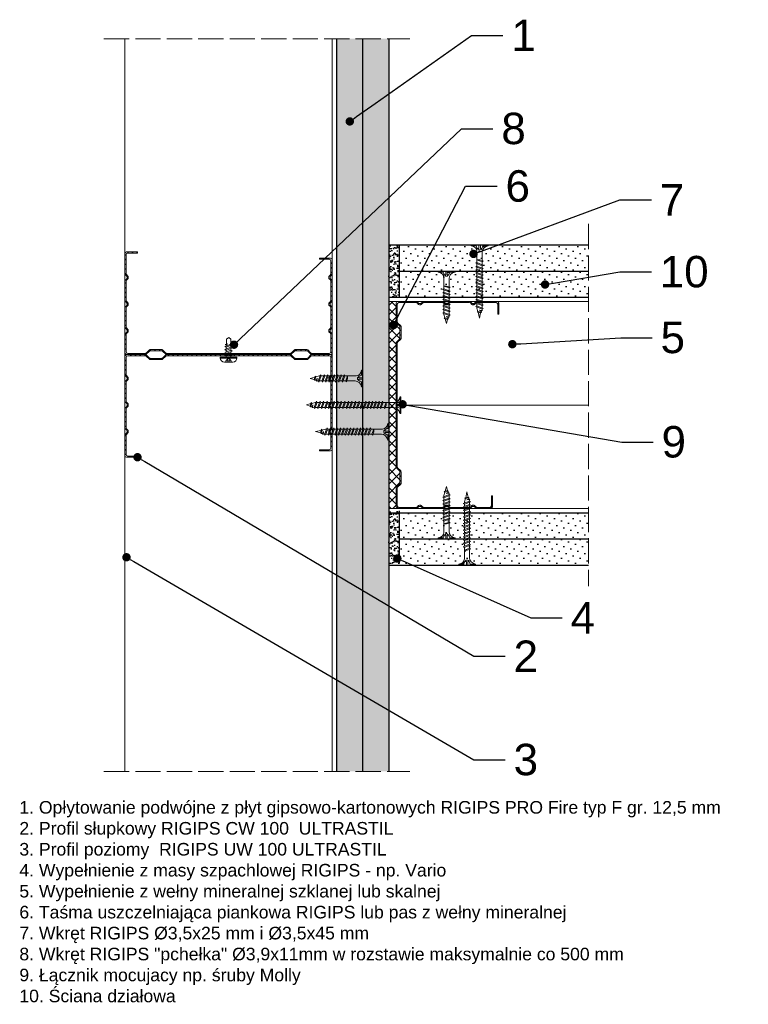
# Model space of a CAD drawing. Header units: millimetres. Extents: x 1074 to 3101, y -548 to 1635.
# Tile 15 of 16: x 2753 to 3101, y 330 to 800. Entities that reach past the tile are written whole.
import ezdxf
from ezdxf import colors
from ezdxf.entities.mleader import LeaderData, LeaderLine
from ezdxf.math import Vec2, Vec3

# ---------------------------------------------------------------- set-up
doc = ezdxf.new("R2010")
doc.units = ezdxf.units.MM
doc.linetypes.add('ACAD_ISO02W100', pattern=[15, 12, -3])
for name, color, linetype, lineweight in [('_ISOVER WELNA', 7, 'BATTING', 9), ('_RIGIPS AKCESORIA', 7, 'Continuous', 18), ('_RIGIPS G-K', 7, 'Continuous', 25), ('_RIGIPS PROFIL', 7, 'Continuous', 18), ('KRESKOWANIE', 7, 'Continuous', 9), ('PRZERYWANA', 7, 'ACAD_ISO02W100', 9)]:
    doc.layers.add(name, color=color, linetype=linetype, lineweight=lineweight)
doc.styles.get("Standard").update_dxf_attribs({"font": 'arial.ttf'})
doc.linetypes.add('BATTING', pattern='A,0.00254,-2.54,[134,ltypeshp.shx,S=2.54,R=0,X=-2.54,Y=0],-5.08,[134,ltypeshp.shx,S=2.54,R=180,X=2.54,Y=0],-2.54', length=10.16254)
pattern_1 = [(45, (633.9137, -424.0486), (-1.122532, 3.367596), [0, -3.175])]
pattern_2 = [(45, (633.9137, -423.1486), (-1.122532, 3.367596), [0, -3.175])]
pattern_3 = [(45, (633.9137, -424.9486), (-1.122532, 3.367596), [0, -3.175])]

# ---------------------------------------------------------------- blocks, each defined once
blk = doc.blocks.new('TN 25')
at = {"layer": '_RIGIPS AKCESORIA'}
for p, q in [((0, -0.84), (0, 7.16)), ((0, 7.16), (0.46, 7.16)), ((0.46, 4.78), (0, 4.78)), ((0.46, 7.16), (0.46, 4.78)), ((8.47, 4.46), (8.79, 5)), ((8.79, 5), (9.93, 2.01)), ((10.1, 4.46), (10.41, 5)), ((10.41, 5), (11.56, 2.01)), ((11.67, 4.46), (11.99, 5)), ((11.99, 5), (13.14, 2.01)), ((13.21, 4.46), (13.52, 5)), ((13.52, 5), (14.67, 2.01)), ((14.8, 4.46), (15.12, 5)), ((15.12, 5), (16.26, 2.01)), ((16.42, 4.46), (16.73, 5)), ((16.73, 5), (17.88, 2.01)), ((17.99, 4.46), (18.31, 5)), ((18.31, 5), (19.45, 2.01)), ((19.68, 4.46), (20, 5)), ((20, 5), (21.14, 2.01)), ((0, 3.5), (1.77, 3.5)), ((0, 2.83), (1.77, 2.83)), ((0.46, 1.64), (0, 1.64)), ((0.46, -0.84), (0.46, 1.64)), ((1.77, 3.5), (1.77, 4.2)), ((1.77, 2.83), (1.77, 2.18)), ((3.02, 4.46), (8.47, 4.46)), ((7.49, 2.01), (3.55, 2.01)), ((7.12, 4.46), (7.12, 3.18)), ((8.03, 2.01), (7.12, 4.46)), ((7.12, 3.18), (7.65, 1.53)), ((7.65, 1.53), (8.03, 2.01)), ((9.41, 2.01), (8.03, 2.01)), ((9.61, 1.51), (8.47, 4.46)), ((9, 4.46), (10.1, 4.46)), ((9.93, 2.01), (9.61, 1.51)), ((11.04, 2.01), (9.93, 2.01)), ((11.23, 1.51), (10.1, 4.46)), ((10.62, 4.46), (11.67, 4.46)), ((11.56, 2.01), (11.23, 1.51)), ((12.61, 2.01), (11.56, 2.01)), ((12.81, 1.51), (11.67, 4.46)), ((12.2, 4.46), (13.21, 4.46)), ((13.14, 2.01), (12.81, 1.51)), ((14.15, 2.01), (13.14, 2.01)), ((14.34, 1.51), (13.21, 4.46)), ((13.73, 4.46), (14.8, 4.46)), ((14.67, 2.01), (14.34, 1.51)), ((15.74, 2.01), (14.67, 2.01)), ((15.94, 1.51), (14.8, 4.46)), ((15.33, 4.46), (16.42, 4.46)), ((16.26, 2.01), (15.94, 1.51)), ((17.36, 2.01), (16.26, 2.01)), ((17.55, 1.51), (16.42, 4.46)), ((16.94, 4.46), (17.99, 4.46)), ((17.88, 2.01), (17.55, 1.51)), ((18.93, 2.01), (17.88, 2.01)), ((19.13, 1.51), (17.99, 4.46)), ((18.52, 4.46), (19.68, 4.46)), ((19.45, 2.01), (19.13, 1.51)), ((19.45, 2.01), (20.62, 2.01)), ((20.82, 1.51), (19.68, 4.46)), ((20.21, 4.46), (20.7, 4.46)), ((20.7, 4.46), (22.28, 3.98)), ((21.14, 2.01), (20.82, 1.51)), ((21.14, 2.01), (21.81, 2.12)), ((21.85, 1.83), (21.67, 3.28)), ((21.67, 3.28), (22.14, 2.4)), ((22.14, 2.4), (21.85, 1.83)), ((22.7, 2.36), (22.14, 2.4)), ((22.28, 3.98), (22.56, 4.37)), ((22.7, 2.36), (22.28, 3.98)), ((22.56, 4.37), (23.03, 2.71)), ((23.03, 2.71), (22.7, 2.36)), ((22.71, 3.85), (25, 3.24)), ((25, 3.24), (23.03, 2.71)), ((0, -0.84), (0.46, -0.84))]:
    blk.add_line(p, q, dxfattribs=at)
for centre, major_axis, ratio, start_param, end_param in [((3.09, 7.67), (0.17, 3.2), 0.826134, 1.773653, 3.180586), ((-0.04, 0.9), (0, 3.93), 0.848176, -0.720942, -0.151112), ((3.37, -1.57), (0.28, 3.57), 0.832181, 0.035984, 1.430787), ((-2.73, 15.91), (0, 14.76), 0.848176, 3.399396, 3.475072), ((0.59, 4.62), (0, 2.81), 0.848176, 3.475072, 3.862535), ((1.66, 3.18), (0, 0.895), 0.848176, -1.552777, -0.720942), ((1.66, 3.18), (0, 0.895), 0.848176, 3.862535, 4.730408)]:
    blk.add_ellipse(centre, major_axis=major_axis, ratio=ratio, start_param=start_param, end_param=end_param, dxfattribs=at)
blk = doc.blocks.new('CW 100 ULTRASTIL')
h = blk.add_hatch()
h.set_pattern_fill('ANSI31', color=256, scale=0.5, style=0)
h.paths.add_polyline_path([(179.46, 109.85, -0.198912), (179.6, 110.2), (181.11, 111.71, 0.198912), (181.26, 112.06), (181.26, 117.65, 0.198912), (181.11, 118), (179.6, 119.51, -0.198912), (179.46, 119.86), (179.46, 128.31, -0.414214), (180.26, 129.11), (188.58, 129.11, -0.198912), (188.93, 128.96), (189.64, 128.25, 0.198912), (189.99, 128.11), (190.58, 128.11, 0.198912), (190.93, 128.25), (191.64, 128.96, -0.198912), (191.99, 129.11), (201.28, 129.11, -0.198912), (201.63, 128.96), (202.34, 128.25, 0.198912), (202.69, 128.11), (203.28, 128.11, 0.198912), (203.63, 128.25), (204.34, 128.96, -0.198912), (204.69, 129.11), (213.98, 129.11, -0.198912), (214.33, 128.96), (215.04, 128.25, 0.198912), (215.39, 128.11), (215.98, 128.11, 0.198912), (216.33, 128.25), (217.04, 128.96, -0.198912), (217.39, 129.11), (226.56, 129.11, -0.414214), (227.36, 128.31), (227.36, 123.66), (227.91, 123.66), (227.91, 128.86, 0.414214), (227.11, 129.66), (217.39, 129.66, 0.198912), (217.04, 129.51), (216.33, 128.8, -0.198912), (215.98, 128.66), (215.39, 128.66, -0.198912), (215.04, 128.8), (214.33, 129.51, 0.198912), (213.98, 129.66), (204.69, 129.66, 0.198912), (204.34, 129.51), (203.63, 128.8, -0.198912), (203.28, 128.66), (202.69, 128.66, -0.198912), (202.34, 128.8), (201.63, 129.51, 0.198912), (201.28, 129.66), (191.99, 129.66, 0.198912), (191.64, 129.51), (190.93, 128.8, -0.198912), (190.58, 128.66), (189.99, 128.66, -0.198912), (189.64, 128.8), (188.93, 129.51, 0.198912), (188.58, 129.66), (179.71, 129.66, 0.414214), (178.91, 128.86), (178.91, 119.86, 0.198912), (179.05, 119.51), (180.56, 118, -0.198912), (180.71, 117.65), (180.71, 112.06, -0.198912), (180.56, 111.71), (179.05, 110.2, 0.198912), (178.91, 109.85), (178.91, 50.66, 0.198912), (179.05, 50.31), (180.56, 48.8, -0.198912), (180.71, 48.45), (180.71, 42.86, -0.198912), (180.56, 42.51), (179.05, 41, 0.198912), (178.91, 40.65), (178.91, 31.66, 0.414214), (179.71, 30.86), (188.58, 30.86, 0.198912), (188.93, 31), (189.64, 31.71, -0.198912), (189.99, 31.86), (190.58, 31.86, -0.198912), (190.93, 31.71), (191.64, 31, 0.198912), (191.99, 30.86), (201.28, 30.86, 0.198912), (201.63, 31), (202.34, 31.71, -0.198912), (202.69, 31.86), (203.28, 31.86, -0.198912), (203.63, 31.71), (204.34, 31, 0.198912), (204.69, 30.86), (213.98, 30.86, 0.198912), (214.33, 31), (215.04, 31.71, -0.198912), (215.39, 31.86), (215.98, 31.86, -0.198912), (216.33, 31.71), (217.04, 31, 0.198912), (217.39, 30.86), (224.11, 30.86, 0.414214), (224.91, 31.66), (224.91, 36.86), (224.36, 36.86), (224.36, 32.21, -0.414214), (223.56, 31.41), (217.39, 31.41, -0.198912), (217.04, 31.55), (216.33, 32.26, 0.198912), (215.98, 32.41), (215.39, 32.41, 0.198912), (215.04, 32.26), (214.33, 31.55, -0.198912), (213.98, 31.41), (204.69, 31.41, -0.198912), (204.34, 31.55), (203.63, 32.26, 0.198912), (203.28, 32.41), (202.69, 32.41, 0.198912), (202.34, 32.26), (201.63, 31.55, -0.198912), (201.28, 31.41), (191.99, 31.41, -0.198912), (191.64, 31.55), (190.93, 32.26, 0.198912), (190.58, 32.41), (189.99, 32.41, 0.198912), (189.64, 32.26), (188.93, 31.55, -0.198912), (188.58, 31.41), (180.26, 31.41, -0.414214), (179.46, 32.21), (179.46, 40.65, -0.198912), (179.6, 41), (181.11, 42.51, 0.198912), (181.26, 42.86), (181.26, 48.45, 0.198912), (181.11, 48.8), (179.6, 50.31, -0.198912), (179.46, 50.66)])
at = {"layer": '_RIGIPS PROFIL'}
for p, q in [((178.91, 128.86), (178.91, 119.86)), ((179.46, 128.31), (179.46, 119.86)), ((188.58, 129.66), (179.71, 129.66)), ((188.58, 129.11), (180.26, 129.11)), ((188.93, 129.51), (189.64, 128.8)), ((188.93, 128.96), (189.64, 128.25)), ((190.58, 128.66), (189.99, 128.66)), ((190.58, 128.11), (189.99, 128.11)), ((191.64, 129.51), (190.93, 128.8)), ((191.64, 128.96), (190.93, 128.25)), ((201.28, 129.66), (191.99, 129.66)), ((201.28, 129.11), (191.99, 129.11)), ((201.63, 129.51), (202.34, 128.8)), ((201.63, 128.96), (202.34, 128.25)), ((203.28, 128.66), (202.69, 128.66)), ((203.28, 128.11), (202.69, 128.11)), ((204.34, 129.51), (203.63, 128.8)), ((204.34, 128.96), (203.63, 128.25)), ((204.69, 129.66), (213.98, 129.66)), ((204.69, 129.11), (213.98, 129.11)), ((214.33, 129.51), (215.04, 128.8)), ((214.33, 128.96), (215.04, 128.25)), ((215.98, 128.66), (215.39, 128.66)), ((215.98, 128.11), (215.39, 128.11)), ((217.04, 129.51), (216.33, 128.8)), ((217.04, 128.96), (216.33, 128.25)), ((227.11, 129.66), (217.39, 129.66)), ((226.56, 129.11), (217.39, 129.11)), ((227.36, 123.66), (227.36, 128.31)), ((227.91, 123.66), (227.91, 128.86)), ((227.36, 123.66), (227.91, 123.66)), ((180.56, 118), (179.05, 119.51)), ((181.11, 118), (179.6, 119.51)), ((180.71, 117.65), (180.71, 112.06)), ((181.26, 117.65), (181.26, 112.06)), ((178.91, 109.85), (178.91, 50.66)), ((180.56, 111.71), (179.05, 110.2)), ((179.46, 109.85), (179.46, 50.66)), ((181.11, 111.71), (179.6, 110.2)), ((180.56, 48.8), (179.05, 50.31)), ((181.11, 48.8), (179.6, 50.31)), ((180.71, 42.86), (180.71, 48.45)), ((181.26, 42.86), (181.26, 48.45)), ((180.56, 42.51), (179.05, 41)), ((181.11, 42.51), (179.6, 41)), ((178.91, 31.66), (178.91, 40.65)), ((179.46, 32.21), (179.46, 40.65)), ((224.36, 36.86), (224.36, 32.21)), ((224.36, 36.86), (224.91, 36.86)), ((224.91, 36.86), (224.91, 31.66)), ((188.58, 30.86), (179.71, 30.86)), ((188.58, 31.41), (180.26, 31.41)), ((188.93, 31.55), (189.64, 32.26)), ((188.93, 31), (189.64, 31.71)), ((190.58, 32.41), (189.99, 32.41)), ((190.58, 31.86), (189.99, 31.86)), ((191.64, 31.55), (190.93, 32.26)), ((191.64, 31), (190.93, 31.71)), ((201.28, 31.41), (191.99, 31.41)), ((201.28, 30.86), (191.99, 30.86)), ((201.63, 31.55), (202.34, 32.26)), ((201.63, 31), (202.34, 31.71)), ((203.28, 32.41), (202.69, 32.41)), ((203.28, 31.86), (202.69, 31.86)), ((204.34, 31.55), (203.63, 32.26)), ((204.34, 31), (203.63, 31.71)), ((204.69, 31.41), (213.98, 31.41)), ((204.69, 30.86), (213.98, 30.86)), ((214.33, 31.55), (215.04, 32.26)), ((214.33, 31), (215.04, 31.71)), ((215.98, 32.41), (215.39, 32.41)), ((215.98, 31.86), (215.39, 31.86)), ((217.04, 31.55), (216.33, 32.26)), ((217.04, 31), (216.33, 31.71)), ((223.56, 31.41), (217.39, 31.41)), ((224.11, 30.86), (217.39, 30.86))]:
    blk.add_line(p, q, dxfattribs=at)
for centre, radius, start, end in [((179.71, 128.86), 0.8, 90, 180), ((180.26, 128.31), 0.8, 90, 180), ((188.58, 129.16), 0.5, 45, 90), ((188.58, 128.61), 0.5, 45, 90), ((189.99, 129.16), 0.5, 225, 270), ((189.99, 128.61), 0.5, 225, 270), ((190.58, 129.16), 0.5, 270, 315), ((190.58, 128.61), 0.5, 270, 315), ((191.99, 129.16), 0.5, 90, 135), ((191.99, 128.61), 0.5, 90, 135), ((201.28, 129.16), 0.5, 45, 90), ((201.28, 128.61), 0.5, 45, 90), ((202.69, 129.16), 0.5, 225, 270), ((202.69, 128.61), 0.5, 225, 270), ((203.28, 129.16), 0.5, 270, 315), ((203.28, 128.61), 0.5, 270, 315), ((204.69, 129.16), 0.5, 90, 135), ((204.69, 128.61), 0.5, 90, 135), ((213.98, 129.16), 0.5, 45, 90), ((213.98, 128.61), 0.5, 45, 90), ((215.39, 129.16), 0.5, 225, 270), ((215.39, 128.61), 0.5, 225, 270), ((215.98, 129.16), 0.5, 270, 315), ((215.98, 128.61), 0.5, 270, 315), ((217.39, 129.16), 0.5, 90, 135), ((217.39, 128.61), 0.5, 90, 135), ((226.56, 128.31), 0.8, 0, 90), ((227.11, 128.86), 0.8, 0, 90), ((179.41, 119.86), 0.5, 180, 225), ((179.96, 119.86), 0.5, 180, 225), ((180.21, 117.65), 0.5, 0, 45), ((180.76, 117.65), 0.5, 0, 45), ((179.41, 109.85), 0.5, 135, 180), ((179.96, 109.85), 0.5, 135, 180), ((180.21, 112.06), 0.5, 315, 0), ((180.76, 112.06), 0.5, 315, 0), ((179.41, 50.66), 0.5, 180, 225), ((179.96, 50.66), 0.5, 180, 225), ((180.21, 48.45), 0.5, 0, 45), ((180.76, 48.45), 0.5, 0, 45), ((180.21, 42.86), 0.5, 315, 0), ((180.76, 42.86), 0.5, 315, 0), ((179.41, 40.65), 0.5, 135, 180), ((179.96, 40.65), 0.5, 135, 180), ((179.71, 31.66), 0.8, 180, 270), ((180.26, 32.21), 0.8, 180, 270), ((188.58, 31.91), 0.5, 270, 315), ((188.58, 31.36), 0.5, 270, 315), ((189.99, 31.91), 0.5, 90, 135), ((189.99, 31.36), 0.5, 90, 135), ((190.58, 31.91), 0.5, 45, 90), ((190.58, 31.36), 0.5, 45, 90), ((191.99, 31.91), 0.5, 225, 270), ((191.99, 31.36), 0.5, 225, 270), ((201.28, 31.91), 0.5, 270, 315), ((201.28, 31.36), 0.5, 270, 315), ((202.69, 31.91), 0.5, 90, 135), ((202.69, 31.36), 0.5, 90, 135), ((203.28, 31.91), 0.5, 45, 90), ((203.28, 31.36), 0.5, 45, 90), ((204.69, 31.91), 0.5, 225, 270), ((204.69, 31.36), 0.5, 225, 270), ((213.98, 31.91), 0.5, 270, 315), ((213.98, 31.36), 0.5, 270, 315), ((215.39, 31.91), 0.5, 90, 135), ((215.39, 31.36), 0.5, 90, 135), ((215.98, 31.91), 0.5, 45, 90), ((215.98, 31.36), 0.5, 45, 90), ((217.39, 31.91), 0.5, 225, 270), ((217.39, 31.36), 0.5, 225, 270), ((223.56, 32.21), 0.8, 270, 0), ((224.11, 31.66), 0.8, 270, 0)]:
    blk.add_arc(centre, radius, start, end, dxfattribs=at)
blk = doc.blocks.new('TN 35')
at = {"layer": '_RIGIPS AKCESORIA'}
for p, q in [((0, -0.84), (0, 7.16)), ((0, 7.16), (0.46, 7.16)), ((0.46, 4.78), (0, 4.78)), ((0.46, 7.16), (0.46, 4.78)), ((8.47, 4.46), (8.79, 5)), ((8.79, 5), (9.93, 2.01)), ((10.1, 4.46), (10.41, 5)), ((10.41, 5), (11.56, 2.01)), ((11.67, 4.46), (11.99, 5)), ((11.99, 5), (13.14, 2.01)), ((13.21, 4.46), (13.52, 5)), ((13.52, 5), (14.67, 2.01)), ((14.8, 4.46), (15.12, 5)), ((15.12, 5), (16.26, 2.01)), ((16.42, 4.46), (16.73, 5)), ((16.73, 5), (17.88, 2.01)), ((17.99, 4.46), (18.31, 5)), ((18.31, 5), (19.45, 2.01)), ((19.57, 4.46), (19.88, 5)), ((19.88, 5), (21.03, 2.01)), ((21.14, 4.46), (21.46, 5)), ((21.46, 5), (22.6, 2.01)), ((22.72, 4.46), (23.03, 5)), ((23.03, 5), (24.18, 2.01)), ((24.29, 4.46), (24.61, 5)), ((24.61, 5), (25.75, 2.01)), ((25.87, 4.46), (26.18, 5)), ((26.18, 5), (27.33, 2.01)), ((27.44, 4.46), (27.76, 5)), ((27.76, 5), (28.9, 2.01)), ((29.13, 4.46), (29.45, 5)), ((29.45, 5), (30.59, 2.01)), ((0, 3.5), (1.77, 3.5)), ((0, 2.83), (1.77, 2.83)), ((0.46, 1.64), (0, 1.64)), ((0.46, -0.84), (0.46, 1.64)), ((1.77, 3.5), (1.77, 4.2)), ((1.77, 2.83), (1.77, 2.18)), ((3.02, 4.46), (8.47, 4.46)), ((7.49, 2.01), (3.55, 2.01)), ((7.12, 4.46), (7.12, 3.18)), ((8.03, 2.01), (7.12, 4.46)), ((7.12, 3.18), (7.65, 1.53)), ((7.65, 1.53), (8.03, 2.01)), ((9.41, 2.01), (8.03, 2.01)), ((9.61, 1.51), (8.47, 4.46)), ((9, 4.46), (10.1, 4.46)), ((9.93, 2.01), (9.61, 1.51)), ((11.04, 2.01), (9.93, 2.01)), ((11.23, 1.51), (10.1, 4.46)), ((10.62, 4.46), (11.67, 4.46)), ((11.56, 2.01), (11.23, 1.51)), ((12.61, 2.01), (11.56, 2.01)), ((12.81, 1.51), (11.67, 4.46)), ((12.2, 4.46), (13.21, 4.46)), ((13.14, 2.01), (12.81, 1.51)), ((14.15, 2.01), (13.14, 2.01)), ((14.34, 1.51), (13.21, 4.46)), ((13.73, 4.46), (14.8, 4.46)), ((14.67, 2.01), (14.34, 1.51)), ((15.74, 2.01), (14.67, 2.01)), ((15.94, 1.51), (14.8, 4.46)), ((15.33, 4.46), (16.42, 4.46)), ((16.26, 2.01), (15.94, 1.51)), ((17.36, 2.01), (16.26, 2.01)), ((17.55, 1.51), (16.42, 4.46)), ((16.94, 4.46), (17.99, 4.46)), ((17.88, 2.01), (17.55, 1.51)), ((18.93, 2.01), (17.84, 2.01)), ((19.13, 1.51), (17.99, 4.46)), ((18.52, 4.46), (19.57, 4.46)), ((19.45, 2.01), (19.13, 1.51)), ((20.51, 2.01), (19.41, 2.01)), ((20.7, 1.51), (19.57, 4.46)), ((20.09, 4.46), (21.14, 4.46)), ((21.03, 2.01), (20.7, 1.51)), ((22.08, 2.01), (20.99, 2.01)), ((22.28, 1.51), (21.14, 4.46)), ((21.67, 4.46), (22.72, 4.46)), ((22.6, 2.01), (22.28, 1.51)), ((23.66, 2.01), (22.56, 2.01)), ((23.85, 1.51), (22.72, 4.46)), ((23.24, 4.46), (24.29, 4.46)), ((24.18, 2.01), (23.85, 1.51)), ((25.23, 2.01), (24.14, 2.01)), ((25.43, 1.51), (24.29, 4.46)), ((24.81, 4.46), (25.87, 4.46)), ((25.75, 2.01), (25.43, 1.51)), ((26.81, 2.01), (25.71, 2.01)), ((27, 1.51), (25.87, 4.46)), ((26.39, 4.46), (27.44, 4.46)), ((27.33, 2.01), (27, 1.51)), ((28.38, 2.01), (27.33, 2.01)), ((28.58, 1.51), (27.44, 4.46)), ((27.96, 4.46), (29.13, 4.46)), ((28.9, 2.01), (28.58, 1.51)), ((28.9, 2.01), (30.07, 2.01)), ((30.27, 1.51), (29.13, 4.46)), ((29.65, 4.46), (30.15, 4.46)), ((30.15, 4.46), (31.73, 3.98)), ((30.59, 2.01), (30.27, 1.51)), ((30.59, 2.01), (31.26, 2.12)), ((31.3, 1.83), (31.12, 3.28)), ((31.12, 3.28), (31.59, 2.4)), ((31.59, 2.4), (31.3, 1.83)), ((32.15, 2.36), (31.59, 2.4)), ((31.73, 3.98), (32.01, 4.37)), ((32.15, 2.36), (31.73, 3.98)), ((32.01, 4.37), (32.48, 2.71)), ((32.48, 2.71), (32.15, 2.36)), ((32.16, 3.85), (35, 3.24)), ((35, 3.24), (32.48, 2.71)), ((0, -0.84), (0.46, -0.84))]:
    blk.add_line(p, q, dxfattribs=at)
for centre, major_axis, ratio, start_param, end_param in [((3.09, 7.67), (0.17, 3.2), 0.826134, 1.773653, 3.180586), ((-0.04, 0.9), (0, 3.93), 0.848176, -0.720942, -0.151112), ((3.37, -1.57), (0.28, 3.57), 0.832181, 0.035984, 1.430787), ((-2.73, 15.91), (0, 14.76), 0.848176, 3.399396, 3.475072), ((0.59, 4.62), (0, 2.81), 0.848176, 3.475072, 3.862535), ((1.66, 3.18), (0, 0.895), 0.848176, -1.552777, -0.720942), ((1.66, 3.18), (0, 0.895), 0.848176, 3.862535, 4.730408)]:
    blk.add_ellipse(centre, major_axis=major_axis, ratio=ratio, start_param=start_param, end_param=end_param, dxfattribs=at)
blk = doc.blocks.new('TN 45')
at = {"layer": '_RIGIPS AKCESORIA'}
for p, q in [((0, -0.84), (0, 7.16)), ((0, 7.16), (0.46, 7.16)), ((0.46, 4.78), (0, 4.78)), ((0.46, 7.16), (0.46, 4.78)), ((8.47, 4.46), (8.79, 5)), ((8.79, 5), (9.93, 2.01)), ((10.1, 4.46), (10.41, 5)), ((10.41, 5), (11.56, 2.01)), ((11.67, 4.46), (11.99, 5)), ((11.99, 5), (13.14, 2.01)), ((13.21, 4.46), (13.52, 5)), ((13.52, 5), (14.67, 2.01)), ((14.8, 4.46), (15.12, 5)), ((15.12, 5), (16.26, 2.01)), ((16.42, 4.46), (16.73, 5)), ((16.73, 5), (17.88, 2.01)), ((17.99, 4.46), (18.31, 5)), ((18.31, 5), (19.45, 2.01)), ((19.68, 4.46), (20, 5)), ((20, 5), (21.14, 2.01)), ((21.37, 4.46), (21.69, 5)), ((21.69, 5), (22.83, 2.01)), ((23.06, 4.46), (23.38, 5)), ((23.38, 5), (24.52, 2.01)), ((24.75, 4.46), (25.07, 5)), ((25.07, 5), (26.21, 2.01)), ((26.44, 4.46), (26.76, 5)), ((26.76, 5), (27.9, 2.01)), ((28.13, 4.46), (28.45, 5)), ((28.45, 5), (29.59, 2.01)), ((29.82, 4.46), (30.14, 5)), ((30.14, 5), (31.28, 2.01)), ((31.51, 4.46), (31.83, 5)), ((31.83, 5), (32.97, 2.01)), ((33.2, 4.46), (33.52, 5)), ((33.52, 5), (34.66, 2.01)), ((34.89, 4.46), (35.21, 5)), ((35.21, 5), (36.35, 2.01)), ((36.58, 4.46), (36.9, 5)), ((36.9, 5), (38.04, 2.01)), ((38.27, 4.46), (38.59, 5)), ((38.59, 5), (39.73, 2.01)), ((39.96, 4.46), (40.28, 5)), ((40.28, 5), (41.42, 2.01)), ((0, 3.5), (1.77, 3.5)), ((0, 2.83), (1.77, 2.83)), ((0.46, 1.64), (0, 1.64)), ((0.46, -0.84), (0.46, 1.64)), ((1.77, 3.5), (1.77, 4.2)), ((1.77, 2.83), (1.77, 2.18)), ((3.02, 4.46), (8.47, 4.46)), ((7.49, 2.01), (3.55, 2.01)), ((7.12, 4.46), (7.12, 3.18)), ((8.03, 2.01), (7.12, 4.46)), ((7.12, 3.18), (7.65, 1.53)), ((7.65, 1.53), (8.03, 2.01)), ((9.41, 2.01), (8.03, 2.01)), ((9.61, 1.51), (8.47, 4.46)), ((9, 4.46), (10.1, 4.46)), ((9.93, 2.01), (9.61, 1.51)), ((11.04, 2.01), (9.93, 2.01)), ((11.23, 1.51), (10.1, 4.46)), ((10.62, 4.46), (11.67, 4.46)), ((11.56, 2.01), (11.23, 1.51)), ((12.61, 2.01), (11.56, 2.01)), ((12.81, 1.51), (11.67, 4.46)), ((12.2, 4.46), (13.21, 4.46)), ((13.14, 2.01), (12.81, 1.51)), ((14.15, 2.01), (13.14, 2.01)), ((14.34, 1.51), (13.21, 4.46)), ((13.73, 4.46), (14.8, 4.46)), ((14.67, 2.01), (14.34, 1.51)), ((15.74, 2.01), (14.67, 2.01)), ((15.94, 1.51), (14.8, 4.46)), ((15.33, 4.46), (16.42, 4.46)), ((16.26, 2.01), (15.94, 1.51)), ((17.36, 2.01), (16.26, 2.01)), ((17.55, 1.51), (16.42, 4.46)), ((16.94, 4.46), (17.99, 4.46)), ((17.88, 2.01), (17.55, 1.51)), ((18.93, 2.01), (17.88, 2.01)), ((19.13, 1.51), (17.99, 4.46)), ((18.52, 4.46), (19.68, 4.46)), ((19.45, 2.01), (19.13, 1.51)), ((19.45, 2.01), (20.62, 2.01)), ((20.62, 2.01), (19.57, 2.01)), ((20.82, 1.51), (19.68, 4.46)), ((20.21, 4.46), (21.37, 4.46)), ((21.14, 2.01), (20.82, 1.51)), ((21.14, 2.01), (22.31, 2.01)), ((22.31, 2.01), (21.26, 2.01)), ((22.51, 1.51), (21.37, 4.46)), ((21.9, 4.46), (23.06, 4.46)), ((22.83, 2.01), (22.51, 1.51)), ((22.83, 2.01), (24, 2.01)), ((24, 2.01), (22.95, 2.01)), ((24.2, 1.51), (23.06, 4.46)), ((23.59, 4.46), (24.75, 4.46)), ((24.52, 2.01), (24.2, 1.51)), ((24.52, 2.01), (25.69, 2.01)), ((25.69, 2.01), (24.64, 2.01)), ((25.89, 1.51), (24.75, 4.46)), ((25.28, 4.46), (26.44, 4.46)), ((26.21, 2.01), (25.89, 1.51)), ((26.21, 2.01), (27.38, 2.01)), ((27.38, 2.01), (26.33, 2.01)), ((27.58, 1.51), (26.44, 4.46)), ((26.96, 4.46), (28.13, 4.46)), ((27.9, 2.01), (27.58, 1.51)), ((27.9, 2.01), (29.07, 2.01)), ((29.07, 2.01), (28.02, 2.01)), ((29.27, 1.51), (28.13, 4.46)), ((28.65, 4.46), (29.82, 4.46)), ((29.59, 2.01), (29.27, 1.51)), ((29.59, 2.01), (30.76, 2.01)), ((30.76, 2.01), (29.71, 2.01)), ((30.96, 1.51), (29.82, 4.46)), ((30.34, 4.46), (31.51, 4.46)), ((31.28, 2.01), (30.96, 1.51)), ((31.28, 2.01), (32.45, 2.01)), ((32.45, 2.01), (31.4, 2.01)), ((32.65, 1.51), (31.51, 4.46)), ((32.03, 4.46), (33.2, 4.46)), ((32.97, 2.01), (32.65, 1.51)), ((32.97, 2.01), (34.14, 2.01)), ((34.14, 2.01), (33.09, 2.01)), ((34.34, 1.51), (33.2, 4.46)), ((33.72, 4.46), (34.89, 4.46)), ((34.66, 2.01), (34.34, 1.51)), ((34.66, 2.01), (35.83, 2.01)), ((35.83, 2.01), (34.78, 2.01)), ((36.03, 1.51), (34.89, 4.46)), ((35.41, 4.46), (36.58, 4.46)), ((36.35, 2.01), (36.03, 1.51)), ((36.35, 2.01), (37.52, 2.01)), ((37.52, 2.01), (36.47, 2.01)), ((37.72, 1.51), (36.58, 4.46)), ((37.1, 4.46), (38.27, 4.46)), ((38.04, 2.01), (37.72, 1.51)), ((38.04, 2.01), (39.21, 2.01)), ((39.21, 2.01), (38.16, 2.01)), ((39.41, 1.51), (38.27, 4.46)), ((38.79, 4.46), (39.96, 4.46)), ((39.73, 2.01), (39.41, 1.51)), ((39.73, 2.01), (40.9, 2.01)), ((41.1, 1.51), (39.96, 4.46)), ((40.48, 4.46), (40.98, 4.46)), ((40.98, 4.46), (42.56, 3.98)), ((41.42, 2.01), (41.1, 1.51)), ((41.42, 2.01), (42.09, 2.12)), ((42.13, 1.83), (41.95, 3.28)), ((41.95, 3.28), (42.42, 2.4)), ((42.42, 2.4), (42.13, 1.83)), ((42.98, 2.36), (42.42, 2.4)), ((42.56, 3.98), (42.84, 4.37)), ((42.98, 2.36), (42.56, 3.98)), ((42.84, 4.37), (43.31, 2.71)), ((43.31, 2.71), (42.98, 2.36)), ((42.99, 3.85), (45, 3.24)), ((45, 3.24), (43.31, 2.71)), ((0, -0.84), (0.46, -0.84))]:
    blk.add_line(p, q, dxfattribs=at)
for centre, major_axis, ratio, start_param, end_param in [((3.09, 7.67), (0.17, 3.2), 0.826134, 1.773653, 3.180586), ((-0.04, 0.9), (0, 3.93), 0.848176, -0.720942, -0.151112), ((3.37, -1.57), (0.28, 3.57), 0.832181, 0.035984, 1.430787), ((-2.73, 15.91), (0, 14.76), 0.848176, 3.399396, 3.475072), ((0.59, 4.62), (0, 2.81), 0.848176, 3.475072, 3.862535), ((1.66, 3.18), (0, 0.895), 0.848176, -1.552777, -0.720942), ((1.66, 3.18), (0, 0.895), 0.848176, 3.862535, 4.730408)]:
    blk.add_ellipse(centre, major_axis=major_axis, ratio=ratio, start_param=start_param, end_param=end_param, dxfattribs=at)
blk = doc.blocks.new('Pchelka')
at = {"layer": '_RIGIPS AKCESORIA'}
for p, q in [((20.31, 165.49), (20.31, 157.49)), ((20.38, 165.49), (20.72, 165.49)), ((20.72, 165.49), (20.72, 157.49)), ((18.38, 159.49), (18.38, 163.49)), ((18.38, 161.75), (19.34, 161.75)), ((18.38, 161.22), (19.34, 161.22)), ((19.34, 161.75), (19.34, 162.47)), ((19.34, 161.22), (19.34, 160.5)), ((22.49, 162.62), (20.72, 162.62)), ((21.68, 160.36), (20.72, 160.36)), ((22.28, 160.36), (21.35, 162.62)), ((21.35, 162.62), (21.35, 161.32)), ((21.35, 161.32), (21.9, 159.74)), ((21.9, 159.74), (22.28, 160.36)), ((23.39, 160.36), (22.28, 160.36)), ((22.49, 162.62), (22.87, 163.24)), ((23.63, 159.74), (22.49, 162.62)), ((23.08, 162.62), (22.87, 163.24)), ((24.01, 160.36), (23.08, 162.62)), ((23.98, 162.62), (23.08, 162.62)), ((23.63, 159.74), (24.01, 160.36)), ((23.98, 162.62), (24.36, 163.24)), ((25.12, 159.74), (23.98, 162.62)), ((24.88, 160.36), (24.01, 160.36)), ((24.58, 162.62), (24.36, 163.24)), ((25.5, 160.36), (24.58, 162.62)), ((25.43, 162.62), (24.58, 162.62)), ((25.12, 159.74), (25.5, 160.36)), ((25.45, 162.62), (25.83, 163.24)), ((26.59, 159.74), (25.45, 162.62)), ((26.35, 160.36), (25.5, 160.36)), ((26.04, 162.62), (25.83, 163.24)), ((26.66, 162.62), (26.04, 162.62)), ((26.97, 160.36), (26.04, 162.62)), ((26.59, 159.74), (26.97, 160.36)), ((26.66, 162.62), (26.85, 163.14)), ((27.13, 162.02), (26.66, 162.62)), ((26.85, 163.14), (27.13, 162.02)), ((29.38, 160.36), (26.97, 160.36)), ((29.38, 162.52), (27.01, 162.52)), ((30.05, 161.42), (29.38, 162.52)), ((29.38, 160.36), (30.05, 161.42)), ((20.38, 157.49), (20.72, 157.49))]:
    blk.add_line(p, q, dxfattribs=at)
for centre, start, end in [((20.38, 163.49), 90, 180), ((20.38, 159.49), 180, 270)]:
    blk.add_arc(centre, 2, start, end, dxfattribs=at)
for centre, major_axis, start_param, end_param in [((17.98, 160.19), (0, 2.76), -0.596517, -0.166765), ((17.98, 162.79), (0, 2.76), 3.308358, 3.73811), ((18.62, 161.26), (0, 1.46), -1.414897, -0.596517), ((18.62, 161.72), (0, 1.46), 3.73811, 4.55649)]:
    blk.add_ellipse(centre, major_axis=major_axis, ratio=0.880282, start_param=start_param, end_param=end_param, dxfattribs=at)
blk = doc.blocks.new('_Dot')
at = {"color": 0, "linetype": 'ByBlock', "lineweight": -2}
blk.add_line((-0.5, 0), (-1, 0), dxfattribs=at)
at = {"color": 0, "linetype": 'ByBlock', "const_width": 0.5}
blk.add_lwpolyline([(-0.25, 0, 1), (0.25, 0, 1)], format="xyb", close=True, dxfattribs=at)

msp = doc.modelspace()

# ---------------------------------------------------------------- hatches: boundary and pattern name
at = {"layer": '_RIGIPS G-K'}
h = msp.add_hatch(dxfattribs=at)
h.set_pattern_fill('DOTS', color=256, scale=2, angle=45, style=0)
h.set_pattern_definition(pattern_1)
h.paths.add_polyline_path([(2916.62, 790.64), (2904.12, 790.64), (2904.12, 441.03), (2916.62, 441.03)])
h = msp.add_hatch(dxfattribs=at)
h.set_pattern_fill('DOTS', color=256, scale=2, angle=45, style=0)
h.set_pattern_definition(pattern_1)
h.paths.add_polyline_path([(2929.12, 790.64), (2916.62, 790.64), (2916.62, 441.03), (2929.12, 441.03)])
h = msp.add_hatch(dxfattribs=at)
h.set_pattern_fill('AR-SAND', color=256, scale=0.05, style=0)
h.set_pattern_definition([(37.5, (914.5803, -423.1486), (-0.0800016, 2.4470662), [0, -1.9304, 0, -2.159, 0, -2.06375]), (7.5, (914.5803, -423.1486), (2.2476164, 3.5841255), [0, -1.0414, 0, -1.7399, 0, -0.66675]), (327.5, (913.0182, -423.1486), (3.9549619, 0.007186), [0, -0.635, 0, -2.286, 0, -2.9845]), (317.5, (913.0182, -423.1486), (3.8177823, 1.1146466), [0, -0.3175, 0, -1.4986, 0, -1.7145])])
h.paths.add_polyline_path([(2934.12, 692.24), (2929.12, 692.24), (2929.12, 667.24), (2934.12, 667.24)])
h = msp.add_hatch(dxfattribs=at)
h.set_pattern_fill('DOTS', color=256, scale=2, angle=45, style=0)
h.set_pattern_definition(pattern_2)
h.paths.add_polyline_path([(3024.42, 692.24), (2934.12, 692.24), (2934.12, 679.74), (3024.42, 679.74)])
h = msp.add_hatch(dxfattribs=at)
h.set_pattern_fill('DOTS', color=256, scale=2, angle=45, style=0)
h.set_pattern_definition(pattern_2)
h.paths.add_polyline_path([(3024.42, 679.74), (2934.12, 679.74), (2934.12, 667.24), (3024.42, 667.24)])
h = msp.add_hatch(dxfattribs=at)
h.set_pattern_fill('AR-SAND', color=256, scale=0.05, style=0)
h.set_pattern_definition([(37.5, (914.5803, -550.0486), (-0.0800016, 2.4470662), [0, -1.9304, 0, -2.159, 0, -2.06375]), (7.5, (914.5803, -550.0486), (2.2476164, 3.5841255), [0, -1.0414, 0, -1.7399, 0, -0.66675]), (327.5, (913.0182, -550.0486), (3.9549619, 0.007186), [0, -0.635, 0, -2.286, 0, -2.9845]), (317.5, (913.0182, -550.0486), (3.8177823, 1.1146466), [0, -0.3175, 0, -1.4986, 0, -1.7145])])
h.paths.add_polyline_path([(2934.12, 565.34), (2929.12, 565.34), (2929.12, 540.34), (2934.12, 540.34)])
h = msp.add_hatch(dxfattribs=at)
h.set_pattern_fill('DOTS', color=256, scale=2, angle=45, style=0)
h.set_pattern_definition(pattern_3)
h.paths.add_polyline_path([(3024.42, 564.44), (2934.12, 564.44), (2934.12, 551.94), (3024.42, 551.94)])
h = msp.add_hatch(dxfattribs=at)
h.set_pattern_fill('DOTS', color=256, scale=2, angle=45, style=0)
h.set_pattern_definition(pattern_3)
h.paths.add_polyline_path([(3024.42, 551.94), (2934.12, 551.94), (2934.12, 539.44), (3024.42, 539.44)])
at = {"layer": 'KRESKOWANIE'}
h = msp.add_hatch(dxfattribs=at)
h.set_pattern_fill('ANSI37', color=256, style=0)
h.set_pattern_definition([(45, (633.9137, -424.0486), (-2.245064, 2.245064), []), (135, (633.9137, -424.0486), (-2.245064, -2.245064), [])])
h.paths.add_polyline_path([(2932.62, 645.43, -0.198912), (2932.76, 645.78), (2934.27, 647.29, 0.198912), (2934.42, 647.64), (2934.42, 653.23, 0.198912), (2934.27, 653.58), (2932.76, 655.09, -0.198912), (2932.62, 655.44), (2932.62, 664.44, -0.414214), (2933.42, 665.24), (2929.12, 665.24), (2929.12, 566.44), (2933.42, 566.44, -0.414214), (2932.62, 567.24), (2932.62, 576.23, -0.198912), (2932.76, 576.58), (2934.27, 578.09, 0.198912), (2934.42, 578.44), (2934.42, 584.03, 0.198912), (2934.27, 584.38), (2932.76, 585.89, -0.198912), (2932.62, 586.24)])

# ---------------------------------------------------------------- linework, layer by layer
at = {"layer": '_ISOVER WELNA', "ltscale": 4.8}
msp.add_line((3024.42, 615.84), (2933.17, 615.84), dxfattribs=at)
at = {"layer": '_RIGIPS G-K'}
for p, q in [((2904.12, 790.64), (2904.12, 441.03)), ((2916.62, 790.64), (2916.62, 441.03)), ((2929.12, 790.64), (2929.12, 441.03)), ((2929.12, 692.24), (3024.42, 692.24)), ((2934.12, 692.24), (2934.12, 667.24)), ((2934.12, 679.74), (3024.42, 679.74)), ((2929.12, 667.24), (3024.42, 667.24)), ((2929.12, 564.44), (3024.42, 564.44)), ((2934.12, 565.34), (2934.12, 540.34)), ((2934.12, 551.94), (3024.42, 551.94)), ((2929.12, 539.44), (3024.42, 539.44))]:
    msp.add_line(p, q, dxfattribs=at)
at = {"layer": '_RIGIPS PROFIL', "lineweight": 9}
for p, q in [((2803.32, 790.64), (2803.32, 441.03)), ((2902.12, 790.64), (2902.12, 441.03))]:
    msp.add_line(p, q, dxfattribs=at)
at = {"layer": '_RIGIPS PROFIL'}
for p, q in [((2933.42, 665.24), (3024.42, 665.24)), ((2933.42, 566.44), (3024.42, 566.44))]:
    msp.add_line(p, q, dxfattribs=at)
at = {"layer": 'KRESKOWANIE'}
for p, q in [((2933.42, 665.24), (2929.12, 665.24)), ((2933.42, 566.44), (2929.12, 566.44))]:
    msp.add_line(p, q, dxfattribs=at)
at = {"layer": 'PRZERYWANA'}
for p, q in [((2793.32, 790.64), (2939.12, 790.64)), ((3024.42, 702.24), (3024.42, 529.44)), ((3024.42, 702.24), (3024.42, 529.44)), ((2793.32, 441.03), (2939.12, 441.03))]:
    msp.add_line(p, q, dxfattribs=at)

# ---------------------------------------------------------------- block references
at = {"rotation": 90}
msp.add_blockref('Pchelka', (3014.21, 617.94), dxfattribs=at)
at = {"xscale": -1}
msp.add_blockref('TN 45', (2934.94, 612.64), dxfattribs=at)
at = {"layer": '_RIGIPS AKCESORIA', "xscale": -1, "rotation": 90}
for name, p in [('TN 35', (2975.64, 692.24)), ('TN 25', (2959.86, 679.74))]:
    msp.add_blockref(name, p, dxfattribs=at)
at = {"layer": '_RIGIPS AKCESORIA', "xscale": -1}
for name, p in [('TN 25', (2916.62, 625.29)), ('TN 35', (2929.12, 599.89))]:
    msp.add_blockref(name, p, dxfattribs=at)
at = {"layer": '_RIGIPS AKCESORIA', "rotation": 90}
for name, p in [('TN 25', (2959.86, 551.94)), ('TN 35', (2969.64, 539.44))]:
    msp.add_blockref(name, p, dxfattribs=at)
at = {"layer": '_RIGIPS PROFIL', "rotation": 90}
msp.add_blockref('CW 100 ULTRASTIL', (2932.97, 461.01), dxfattribs=at)
at = {"layer": '_RIGIPS PROFIL'}
msp.add_blockref('CW 100 ULTRASTIL', (2753.71, 535.58), dxfattribs=at)
at = {"layer": '_RIGIPS PROFIL', "xscale": -1, "rotation": 90}
msp.add_blockref('CW 100 ULTRASTIL', (2932.97, 818.82), dxfattribs=at)

# ---------------------------------------------------------------- texts
at = {"layer": 'KRESKOWANIE', "insert": (2752.99, 426.86), "char_height": 6, "attachment_point": 1}
msp.add_mtext_dynamic_manual_height_columns('1. Opłytowanie podwójne z płyt gipsowo-kartonowych RIGIPS PRO Fire typ F gr. 12,5 mm\\P2. Profil słupkowy RIGIPS CW 100  ULTRASTIL\\P3. Profil poziomy  RIGIPS UW 100 ULTRASTIL\\P4. Wypełnienie z masy szpachlowej RIGIPS - np. Vario\\P5. Wypełnienie z wełny mineralnej szklanej lub skalnej\\P6. Taśma uszczelniająca piankowa RIGIPS lub pas z wełny mineralnej\\P7. Wkręt RIGIPS %%C3,5x25 mm i %%C3,5x45 mm\\P8. Wkręt RIGIPS "pchełka" %%C3,9x11mm w rozstawie maksymalnie co 500 mm\\P9. Łącznik mocujacy np. śruby Molly\\P10. Ściana działowa', width=436.7801, gutter_width=12.5, heights=[0], dxfattribs=at)

# ---------------------------------------------------------------- leaders
at = {"layer": 'KRESKOWANIE'}
ml = msp.add_multileader_mtext('Standard', dxfattribs=at)
ml.set_content('1', color=256)
ml.set_leader_properties()
ml.set_arrow_properties(name='DOT')
ml.build(insert=Vec2(0, 0))
ml.multileader.update_dxf_attribs({"dogleg_length": 15})
ctx = ml.context
ctx.base_point, ctx.char_height, ctx.landing_gap_size, ctx.plane_origin = Vec3(2983.53, 792.21), 15, 4, Vec3(2910.53, 751.15)
notes = []
notes.append((ctx, [(0, (1, 1, 0), (2968.53, 792.21), (1, 0), 15, [(1, [(2910.53, 751.15), (2922.69, 759.77)], 0, [])])]))
ctx.mtext.insert, ctx.mtext.flow_direction = Vec3(2987.53, 799.71), 5
ml = msp.add_multileader_mtext('Standard', dxfattribs=at)
ml.set_content('8', color=256)
ml.set_leader_properties()
ml.set_arrow_properties(name='DOT')
ml.build(insert=Vec2(0, 0))
ml.multileader.update_dxf_attribs({"dogleg_length": 15})
ctx = ml.context
ctx.base_point, ctx.char_height, ctx.landing_gap_size, ctx.plane_origin = Vec3(2978.8, 747.69), 15, 4, Vec3(2892.96, 661.42)
notes.append((ctx, [(0, (1, 1, 0), (2963.8, 747.69), (1, 0), 15, [(0, [(2855.32, 644.61)], 0, [])])]))
ctx.mtext.insert, ctx.mtext.flow_direction = Vec3(2982.8, 755.32), 5
ml = msp.add_multileader_mtext('Standard', dxfattribs=at)
ml.set_content('6', color=256)
ml.set_leader_properties()
ml.set_arrow_properties(name='DOT')
ml.build(insert=Vec2(0, 0))
ml.multileader.update_dxf_attribs({"dogleg_length": 15})
ctx = ml.context
ctx.base_point, ctx.char_height, ctx.landing_gap_size, ctx.plane_origin = Vec3(2980.78, 720.24), 15, 4, Vec3(2895.99, 709.81)
notes.append((ctx, [(0, (1, 1, 0), (2965.78, 720.24), (1, 0), 15, [(0, [(2931.36, 653.95)], 0, [])])]))
ctx.mtext.insert, ctx.mtext.flow_direction = Vec3(2984.78, 727.86), 5
ml = msp.add_multileader_mtext('Standard', dxfattribs=at)
ml.set_content('7', color=256)
ml.set_leader_properties()
ml.set_arrow_properties(name='DOT')
ml.build(insert=Vec2(0, 0))
ml.multileader.update_dxf_attribs({"dogleg_length": 15})
ctx = ml.context
ctx.base_point, ctx.char_height, ctx.landing_gap_size, ctx.plane_origin = Vec3(3054.33, 713.74), 15, 4, Vec3(2969.54, 687.93)
notes.append((ctx, [(0, (1, 1, 0), (3039.33, 713.74), (1, 0), 15, [(0, [(2969.54, 687.93)], 0, [])])]))
ctx.mtext.insert, ctx.mtext.flow_direction = Vec3(3058.33, 721.24), 5
ml = msp.add_multileader_mtext('Standard', dxfattribs=at)
ml.set_content('10', color=256)
ml.set_leader_properties()
ml.set_arrow_properties(name='DOT')
ml.build(insert=Vec2(0, 0))
ml.multileader.update_dxf_attribs({"dogleg_length": 15})
ctx = ml.context
ctx.base_point, ctx.char_height, ctx.landing_gap_size, ctx.plane_origin = Vec3(3054.33, 679.37), 15, 4, Vec3(3003.65, 673.33)
notes.append((ctx, [(0, (1, 1, 0), (3039.33, 679.37), (1, 0), 15, [(0, [(3003.65, 673.33)], 0, [])])]))
ctx.mtext.insert, ctx.mtext.flow_direction = Vec3(3058.33, 686.99), 5
ml = msp.add_multileader_mtext('Standard', dxfattribs=at)
ml.set_content('5', color=256)
ml.set_leader_properties()
ml.set_arrow_properties(name='DOT')
ml.build(insert=Vec2(0, 0))
ml.multileader.update_dxf_attribs({"dogleg_length": 15})
ctx = ml.context
ctx.base_point, ctx.char_height, ctx.landing_gap_size, ctx.plane_origin = Vec3(3054.71, 647.96), 15, 4, Vec3(2925.06, 641.93)
notes.append((ctx, [(0, (1, 1, 0), (3039.71, 647.96), (1, 0), 15, [(0, [(2988.04, 644.86)], 0, [])])]))
ctx.mtext.insert, ctx.mtext.flow_direction = Vec3(3058.71, 655.59), 5
ml = msp.add_multileader_mtext('Standard', dxfattribs=at)
ml.set_content('9', color=256)
ml.set_leader_properties()
ml.set_arrow_properties(name='DOT')
ml.build(insert=Vec2(0, 0))
ml.multileader.update_dxf_attribs({"dogleg_length": 15})
ctx = ml.context
ctx.base_point, ctx.char_height, ctx.landing_gap_size, ctx.plane_origin = Vec3(3055.19, 598.18), 15, 4, Vec3(2932.46, 626.31)
notes.append((ctx, [(0, (1, 1, 0), (3040.19, 598.18), (1, 0), 15, [(0, [(2935.73, 616.17)], 0, [])])]))
ctx.mtext.insert, ctx.mtext.flow_direction = Vec3(3059.19, 605.8), 5
ml = msp.add_multileader_mtext('Standard', dxfattribs=at)
ml.set_content('2', color=256)
ml.set_leader_properties()
ml.set_arrow_properties(name='DOT')
ml.build(insert=Vec2(0, 0))
ml.multileader.update_dxf_attribs({"dogleg_length": 15})
ctx = ml.context
ctx.base_point, ctx.char_height, ctx.landing_gap_size, ctx.plane_origin = Vec3(2984.65, 495.95), 15, 4, Vec3(2857.81, 575.37)
notes.append((ctx, [(0, (1, 1, 0), (2969.65, 495.95), (1, 0), 15, [(0, [(2809.32, 590.92)], 0, [])])]))
ctx.mtext.insert, ctx.mtext.flow_direction = Vec3(2988.65, 503.45), 5
ml = msp.add_multileader_mtext('Standard', dxfattribs=at)
ml.set_content('3', color=256)
ml.set_leader_properties()
ml.set_arrow_properties(name='DOT')
ml.build(insert=Vec2(0, 0))
ml.multileader.update_dxf_attribs({"dogleg_length": 15})
ctx = ml.context
ctx.base_point, ctx.char_height, ctx.landing_gap_size, ctx.plane_origin = Vec3(2984.65, 446.55), 15, 4, Vec3(2857.81, 525.97)
notes.append((ctx, [(0, (1, 1, 0), (2969.65, 446.55), (1, 0), 15, [(0, [(2804.07, 543.17)], 0, [])])]))
ctx.mtext.insert, ctx.mtext.flow_direction = Vec3(2988.65, 454.18), 5
ml = msp.add_multileader_mtext('Standard', dxfattribs=at)
ml.set_content('4', color=256)
ml.set_leader_properties()
ml.set_arrow_properties(name='DOT')
ml.build(insert=Vec2(0, 0))
ml.multileader.update_dxf_attribs({"dogleg_length": 15})
ctx = ml.context
ctx.base_point, ctx.char_height, ctx.landing_gap_size, ctx.plane_origin = Vec3(3011.81, 514.26), 15, 4, Vec3(2933.21, 542.63)
notes.append((ctx, [(0, (1, 1, 0), (2996.81, 514.26), (1, 0), 15, [(0, [(2933.21, 542.63)], 0, [])])]))
ctx.mtext.insert, ctx.mtext.flow_direction = Vec3(3015.81, 521.76), 5
for ctx, leaders in notes:
    for number, flags, end, landing, length, lines in leaders:
        leader = LeaderData()
        leader.index, (leader.has_last_leader_line, leader.has_dogleg_vector, leader.attachment_direction) = number, flags
        leader.last_leader_point, leader.dogleg_vector, leader.dogleg_length = Vec3(end), Vec3(landing), length
        for number, points, colour, breaks in lines:
            line = LeaderLine()
            line.index, line.vertices, line.color, line.breaks = number, Vec3.list(points), colors.encode_raw_color(colour), breaks
            leader.lines.append(line)
        ctx.leaders.append(leader)

doc.saveas('drawing.dxf')
